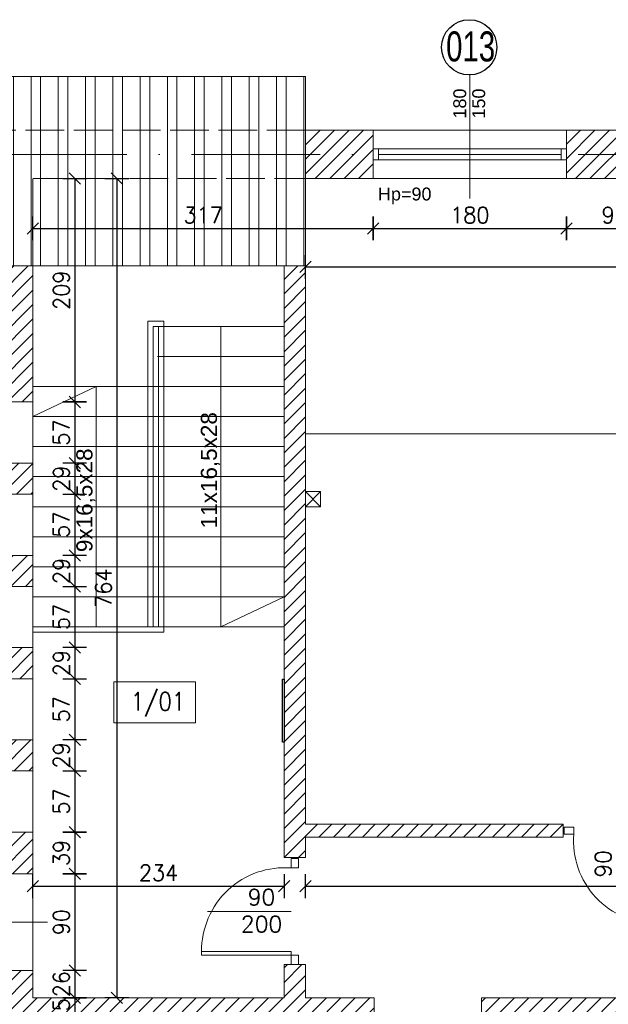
# Model space of a CAD drawing. Header units: millimetres. Extents: x -37273 to 136949, y -1495242345 to -598.
# Tile 6 of 44: x 67638 to 68186, y -21679 to -20761. Entities that reach past the tile are written whole.
import ezdxf

# ---------------------------------------------------------------- set-up
doc = ezdxf.new("R2010")
doc.units = ezdxf.units.MM
doc.linetypes.add('ACAD_ISO02W100', pattern=[15, 12, -3])
doc.linetypes.add('ACAD_ISO10W100', pattern=[18, 12, -3, 0, -3])
for name, color, linetype, lineweight in [('A-DRZ', 3, 'Continuous', 13), ('A-OKN', 3, 'Continuous', 13), ('F-BIL-OP', 103, 'Continuous', 9), ('urządzenia', 252, 'Continuous', 0), ('wymiarowannie', 253, 'Continuous', 5), ('ściany', 190, 'Continuous', 25)]:
    doc.layers.add(name, color=color, linetype=linetype, lineweight=lineweight)
for name, color, linetype in [('OPISY', 4, 'Continuous'), ('wym', 1, 'Continuous'), ('ściana', 7, 'Continuous')]:
    doc.layers.add(name, color=color, linetype=linetype)
doc.styles.add('arial12', font='arial.ttf', dxfattribs={"height": 12})
doc.styles.add('op2', font='arial.ttf')
doc.styles.add('SIMPLEX', font='simplex', dxfattribs={"width": 0.85})
doc.styles.get("Standard").update_dxf_attribs({"font": 'arial.ttf'})
doc.styles.add('WYM_50', font='simplex.shx', dxfattribs={"width": 0.95})
doc.dimstyles.new('50', dxfattribs={"dimtxt": 15, "dimasz": 0.15, "dimexe": 13, "dimexo": 30, "dimgap": 5, "dimtad": 1, "dimdec": 0, "dimrnd": 0.5, "dimzin": 1, "dimdsep": 46, "dimtxsty": 'WYM_50', "dimblk": 'A', "dimcen": 3, "dimdle": 5, "dimse1": 1, "dimse2": 1, "dimclrd": 256, "dimclre": 256, "dimclrt": 2, "dimaunit": 1, "dimadec": 0, "dimazin": 0, "dimtfac": 0.32, "dimtdec": 0, "dimtix": 1, "dimtmove": 1, "dimatfit": 3, "dimldrblk": 'A', "dimfxl": 1, "dimtvp": 0.08, "dimtolj": 1, "dimtzin": 1, "dimarcsym": 0})

# ---------------------------------------------------------------- blocks, each defined once
blk = doc.blocks.new('DRZWI80')
at = {"layer": 'A-DRZ', "extrusion": (0, 0, -1)}
for points in [[(-63186.49, 25780.28), (-63183.49, 25780.28), (-63183.49, 25856.28)], [(-63186.49, 25856.28), (-63183.49, 25856.28)]]:
    blk.add_lwpolyline(points, dxfattribs=at)
at = {"layer": 'A-DRZ'}
for points in [[(63186.49, 25780.28), (63186.49, 25856.28)], [(63149.49, 25780.28), (63149.49, 25851.36)]]:
    blk.add_lwpolyline(points, dxfattribs=at)
for points in [[(63104.49, 25774.28), (63104.49, 25780.28), (63112.49, 25780.28), (63112.49, 25774.28)], [(63194.49, 25774.28), (63194.49, 25780.28), (63186.49, 25780.28), (63186.49, 25774.28)]]:
    blk.add_lwpolyline(points, close=True, dxfattribs=at)
at = {"layer": 'A-DRZ', "color": 1}
blk.add_arc((63182.77, 25785.79), 70.49, 89.40844, 184.48773, dxfattribs=at)
blk = doc.blocks.new('GFT43')
at = {"layer": 'A-DRZ'}
blk.add_blockref('DRZWI80', (-63194.49, -25774.28), dxfattribs=at)
blk = doc.blocks.new('A')
at = {"color": 1, "linetype": 'Continuous'}
blk.add_line((0, 73.6), (0, -73.6), dxfattribs=at)
at = {"color": 7, "linetype": 'Continuous'}
blk.add_line((-35.3, -35.3), (35.3, 35.3), dxfattribs=at)
blk = doc.blocks.new('*D1712')
at = {"layer": 'Defpoints', "color": 0, "lineweight": 13, "ltscale": 3}
for p in [(67681.18, -20908.88), (67650.44, -21117.28), (67689.43, -21117.28)]:
    blk.add_point(p, dxfattribs=at)
at = {"layer": 'wym', "lineweight": -2}
blk.add_line((67689.43, -20909.03), (67689.43, -21117.13), dxfattribs=at)
at = {"layer": 'wym', "lineweight": -2, "ltscale": 3, "xscale": 0.15, "yscale": 0.15, "zscale": 0.15}
for p, rotation in [((67689.43, -20908.88), 90), ((67689.43, -21117.28), 270)]:
    blk.add_blockref('A', p, dxfattribs=dict(at, rotation=rotation))
at = {"layer": 'wym', "color": 2, "ltscale": 3, "insert": (67676.93, -21013.08), "char_height": 15, "attachment_point": 5, "rotation": 90, "style": 'WYM_50'}
blk.add_mtext('\\A1;209', dxfattribs=at)
blk = doc.blocks.new('*D1713')
at = {"layer": 'Defpoints', "color": 0, "lineweight": 13, "ltscale": 3}
for p in [(67643.32, -21117.28), (67643.32, -21174.28), (67689.43, -21174.28)]:
    blk.add_point(p, dxfattribs=at)
at = {"layer": 'wym', "lineweight": -2}
blk.add_line((67689.43, -21117.43), (67689.43, -21174.13), dxfattribs=at)
at = {"layer": 'wym', "lineweight": -2, "ltscale": 3, "xscale": 0.15, "yscale": 0.15, "zscale": 0.15}
for p, rotation in [((67689.43, -21117.28), 90), ((67689.43, -21174.28), 270)]:
    blk.add_blockref('A', p, dxfattribs=dict(at, rotation=rotation))
at = {"layer": 'wym', "color": 2, "ltscale": 3, "insert": (67676.93, -21145.78), "char_height": 15, "attachment_point": 5, "rotation": 90, "style": 'WYM_50'}
blk.add_mtext('\\A1;57', dxfattribs=at)
blk = doc.blocks.new('*D1714')
at = {"layer": 'Defpoints', "color": 0, "lineweight": 13, "ltscale": 3}
for p in [(67643.32, -21174.28), (67643.32, -21203.28), (67689.43, -21203.28)]:
    blk.add_point(p, dxfattribs=at)
at = {"layer": 'ściana', "lineweight": -2, "ltscale": 3}
for p, q in [((67689.43, -21174.13), (67689.43, -21173.98)), ((67689.43, -21174.28), (67689.43, -21203.28)), ((67689.43, -21203.43), (67689.43, -21203.58))]:
    blk.add_line(p, q, dxfattribs=at)
at = {"layer": 'ściana', "lineweight": -2, "ltscale": 3, "xscale": 0.15, "yscale": 0.15, "zscale": 0.15}
for p, rotation in [((67689.43, -21174.28), 270), ((67689.43, -21203.28), 90)]:
    blk.add_blockref('A', p, dxfattribs=dict(at, rotation=rotation))
at = {"layer": 'ściana', "color": 2, "lineweight": 13, "ltscale": 3, "insert": (67676.93, -21188.78), "char_height": 15, "attachment_point": 5, "rotation": 90, "style": 'WYM_50'}
blk.add_mtext('\\A1;29', dxfattribs=at)
blk = doc.blocks.new('*D1715')
at = {"layer": 'Defpoints', "color": 0, "lineweight": 13, "ltscale": 3}
for p in [(67643.32, -21203.28), (67643.32, -21260.28), (67689.43, -21260.28)]:
    blk.add_point(p, dxfattribs=at)
at = {"layer": 'wym', "lineweight": -2}
blk.add_line((67689.43, -21203.43), (67689.43, -21260.13), dxfattribs=at)
at = {"layer": 'wym', "lineweight": -2, "ltscale": 3, "xscale": 0.15, "yscale": 0.15, "zscale": 0.15}
for p, rotation in [((67689.43, -21203.28), 90), ((67689.43, -21260.28), 270)]:
    blk.add_blockref('A', p, dxfattribs=dict(at, rotation=rotation))
at = {"layer": 'wym', "color": 2, "ltscale": 3, "insert": (67676.93, -21231.78), "char_height": 15, "attachment_point": 5, "rotation": 90, "style": 'WYM_50'}
blk.add_mtext('\\A1;57', dxfattribs=at)
blk = doc.blocks.new('*D1716')
at = {"layer": 'Defpoints', "color": 0, "lineweight": 13, "ltscale": 3}
for p in [(67643.32, -21260.28), (67643.32, -21289.28), (67689.43, -21289.28)]:
    blk.add_point(p, dxfattribs=at)
at = {"layer": 'wym', "lineweight": -2}
for p, q in [((67689.43, -21260.13), (67689.43, -21259.98)), ((67689.43, -21260.28), (67689.43, -21289.28)), ((67689.43, -21289.43), (67689.43, -21289.58))]:
    blk.add_line(p, q, dxfattribs=at)
at = {"layer": 'wym', "lineweight": -2, "ltscale": 3, "xscale": 0.15, "yscale": 0.15, "zscale": 0.15}
for p, rotation in [((67689.43, -21260.28), 270), ((67689.43, -21289.28), 90)]:
    blk.add_blockref('A', p, dxfattribs=dict(at, rotation=rotation))
at = {"layer": 'wym', "color": 2, "ltscale": 3, "insert": (67676.93, -21274.78), "char_height": 15, "attachment_point": 5, "rotation": 90, "style": 'WYM_50'}
blk.add_mtext('\\A1;29', dxfattribs=at)
blk = doc.blocks.new('*D1717')
at = {"layer": 'Defpoints', "color": 0, "lineweight": 13, "ltscale": 3}
for p in [(67643.32, -21289.28), (67643.32, -21346.28), (67689.43, -21346.28)]:
    blk.add_point(p, dxfattribs=at)
at = {"layer": 'wym', "lineweight": -2}
blk.add_line((67689.43, -21289.43), (67689.43, -21346.13), dxfattribs=at)
at = {"layer": 'wym', "lineweight": -2, "ltscale": 3, "xscale": 0.15, "yscale": 0.15, "zscale": 0.15}
for p, rotation in [((67689.43, -21289.28), 90), ((67689.43, -21346.28), 270)]:
    blk.add_blockref('A', p, dxfattribs=dict(at, rotation=rotation))
at = {"layer": 'wym', "color": 2, "ltscale": 3, "insert": (67676.93, -21317.78), "char_height": 15, "attachment_point": 5, "rotation": 90, "style": 'WYM_50'}
blk.add_mtext('\\A1;57', dxfattribs=at)
blk = doc.blocks.new('*D1718')
at = {"layer": 'Defpoints', "color": 0, "lineweight": 13, "ltscale": 3}
for p in [(67643.32, -21346.28), (67643.32, -21375.28), (67689.43, -21375.28)]:
    blk.add_point(p, dxfattribs=at)
at = {"layer": 'wym', "lineweight": -2}
for p, q in [((67689.43, -21346.13), (67689.43, -21345.98)), ((67689.43, -21346.28), (67689.43, -21375.28)), ((67689.43, -21375.43), (67689.43, -21375.58))]:
    blk.add_line(p, q, dxfattribs=at)
at = {"layer": 'wym', "lineweight": -2, "ltscale": 3, "xscale": 0.15, "yscale": 0.15, "zscale": 0.15}
for p, rotation in [((67689.43, -21346.28), 270), ((67689.43, -21375.28), 90)]:
    blk.add_blockref('A', p, dxfattribs=dict(at, rotation=rotation))
at = {"layer": 'wym', "color": 2, "ltscale": 3, "insert": (67676.93, -21360.78), "char_height": 15, "attachment_point": 5, "rotation": 90, "style": 'WYM_50'}
blk.add_mtext('\\A1;29', dxfattribs=at)
blk = doc.blocks.new('*D1719')
at = {"layer": 'Defpoints', "color": 0, "lineweight": 13, "ltscale": 3}
for p in [(67643.32, -21375.28), (67643.32, -21432.28), (67689.43, -21432.28)]:
    blk.add_point(p, dxfattribs=at)
at = {"layer": 'wym', "lineweight": -2}
blk.add_line((67689.43, -21375.43), (67689.43, -21432.13), dxfattribs=at)
at = {"layer": 'wym', "lineweight": -2, "ltscale": 3, "xscale": 0.15, "yscale": 0.15, "zscale": 0.15}
for p, rotation in [((67689.43, -21375.28), 90), ((67689.43, -21432.28), 270)]:
    blk.add_blockref('A', p, dxfattribs=dict(at, rotation=rotation))
at = {"layer": 'wym', "color": 2, "ltscale": 3, "insert": (67676.93, -21403.78), "char_height": 15, "attachment_point": 5, "rotation": 90, "style": 'WYM_50'}
blk.add_mtext('\\A1;57', dxfattribs=at)
blk = doc.blocks.new('*D1720')
at = {"layer": 'Defpoints', "color": 0, "lineweight": 13, "ltscale": 3}
for p in [(67643.32, -21432.28), (67643.32, -21461.28), (67689.43, -21461.28)]:
    blk.add_point(p, dxfattribs=at)
at = {"layer": 'wym', "lineweight": -2}
for p, q in [((67689.43, -21432.13), (67689.43, -21431.98)), ((67689.43, -21432.28), (67689.43, -21461.28)), ((67689.43, -21461.43), (67689.43, -21461.58))]:
    blk.add_line(p, q, dxfattribs=at)
at = {"layer": 'wym', "lineweight": -2, "ltscale": 3, "xscale": 0.15, "yscale": 0.15, "zscale": 0.15}
for p, rotation in [((67689.43, -21432.28), 270), ((67689.43, -21461.28), 90)]:
    blk.add_blockref('A', p, dxfattribs=dict(at, rotation=rotation))
at = {"layer": 'wym', "color": 2, "ltscale": 3, "insert": (67676.93, -21446.78), "char_height": 15, "attachment_point": 5, "rotation": 90, "style": 'WYM_50'}
blk.add_mtext('\\A1;29', dxfattribs=at)
blk = doc.blocks.new('*D1721')
at = {"layer": 'Defpoints', "color": 0, "lineweight": 13, "ltscale": 3}
for p in [(67643.32, -21461.28), (67643.32, -21518.28), (67689.43, -21518.28)]:
    blk.add_point(p, dxfattribs=at)
at = {"layer": 'wym', "lineweight": -2}
blk.add_line((67689.43, -21461.43), (67689.43, -21518.13), dxfattribs=at)
at = {"layer": 'wym', "lineweight": -2, "ltscale": 3, "xscale": 0.15, "yscale": 0.15, "zscale": 0.15}
for p, rotation in [((67689.43, -21461.28), 90), ((67689.43, -21518.28), 270)]:
    blk.add_blockref('A', p, dxfattribs=dict(at, rotation=rotation))
at = {"layer": 'wym', "color": 2, "ltscale": 3, "insert": (67676.93, -21489.78), "char_height": 15, "attachment_point": 5, "rotation": 90, "style": 'WYM_50'}
blk.add_mtext('\\A1;57', dxfattribs=at)
blk = doc.blocks.new('*D1722')
at = {"layer": 'Defpoints', "color": 0, "lineweight": 13, "ltscale": 3}
for p in [(67643.32, -21518.28), (67643.32, -21557.28), (67689.43, -21557.28)]:
    blk.add_point(p, dxfattribs=at)
at = {"layer": 'ściana', "lineweight": -2, "ltscale": 3}
blk.add_line((67689.43, -21518.43), (67689.43, -21557.13), dxfattribs=at)
at = {"layer": 'ściana', "lineweight": -2, "ltscale": 3, "xscale": 0.15, "yscale": 0.15, "zscale": 0.15}
for p, rotation in [((67689.43, -21518.28), 90), ((67689.43, -21557.28), 270)]:
    blk.add_blockref('A', p, dxfattribs=dict(at, rotation=rotation))
at = {"layer": 'ściana', "color": 2, "lineweight": 13, "ltscale": 3, "insert": (67676.93, -21537.78), "char_height": 15, "attachment_point": 5, "rotation": 90, "style": 'WYM_50'}
blk.add_mtext('\\A1;39', dxfattribs=at)
blk = doc.blocks.new('*D1723')
at = {"layer": 'Defpoints', "color": 0, "lineweight": 13, "ltscale": 3}
for p in [(67643.32, -21557.28), (67643.32, -21647.28), (67689.43, -21647.28)]:
    blk.add_point(p, dxfattribs=at)
at = {"layer": 'wym', "lineweight": -2}
blk.add_line((67689.43, -21557.43), (67689.43, -21647.13), dxfattribs=at)
at = {"layer": 'wym', "lineweight": -2, "ltscale": 3, "xscale": 0.15, "yscale": 0.15, "zscale": 0.15}
for p, rotation in [((67689.43, -21557.28), 90), ((67689.43, -21647.28), 270)]:
    blk.add_blockref('A', p, dxfattribs=dict(at, rotation=rotation))
at = {"layer": 'wym', "color": 2, "ltscale": 3, "insert": (67676.93, -21602.28), "char_height": 15, "attachment_point": 5, "rotation": 90, "style": 'WYM_50'}
blk.add_mtext('\\A1;90', dxfattribs=at)
blk = doc.blocks.new('*D1724')
at = {"layer": 'Defpoints', "color": 0, "lineweight": 13, "ltscale": 3}
for p in [(67662.87, -21647.28), (67662.87, -21672.88), (67689.43, -21672.88)]:
    blk.add_point(p, dxfattribs=at)
at = {"layer": 'wym', "lineweight": -2}
for p, q in [((67689.43, -21647.13), (67689.43, -21646.98)), ((67689.43, -21647.28), (67689.43, -21672.88)), ((67689.43, -21673.03), (67689.43, -21673.18))]:
    blk.add_line(p, q, dxfattribs=at)
at = {"layer": 'wym', "lineweight": -2, "ltscale": 3, "xscale": 0.15, "yscale": 0.15, "zscale": 0.15}
for p, rotation in [((67689.43, -21647.28), 270), ((67689.43, -21672.88), 90)]:
    blk.add_blockref('A', p, dxfattribs=dict(at, rotation=rotation))
at = {"layer": 'wym', "color": 2, "ltscale": 3, "insert": (67676.93, -21660.08), "char_height": 15, "attachment_point": 5, "rotation": 90, "style": 'WYM_50'}
blk.add_mtext('\\A1;26', dxfattribs=at)
blk = doc.blocks.new('*D1725')
at = {"layer": 'Defpoints', "color": 0, "lineweight": 13, "ltscale": 3}
for p in [(67713.81, -21672.88), (67689.43, -21697.88), (67713.81, -21697.88)]:
    blk.add_point(p, dxfattribs=at)
at = {"layer": 'wym', "lineweight": -2}
for p, q in [((67689.43, -21672.73), (67689.43, -21672.58)), ((67689.43, -21672.88), (67689.43, -21697.88)), ((67689.43, -21698.03), (67689.43, -21698.18))]:
    blk.add_line(p, q, dxfattribs=at)
at = {"layer": 'wym', "lineweight": -2, "ltscale": 3, "xscale": 0.15, "yscale": 0.15, "zscale": 0.15}
for p, rotation in [((67689.43, -21672.88), 270), ((67689.43, -21697.88), 90)]:
    blk.add_blockref('A', p, dxfattribs=dict(at, rotation=rotation))
at = {"layer": 'wym', "color": 2, "ltscale": 3, "insert": (67676.93, -21685.38), "char_height": 15, "attachment_point": 5, "rotation": 90, "style": 'WYM_50'}
blk.add_mtext('\\A1;25', dxfattribs=at)
blk = doc.blocks.new('*D1727')
at = {"layer": 'Defpoints', "color": 0, "lineweight": 13, "ltscale": 3}
for p in [(67967.44, -20905.18), (67967.44, -20955.48), (67650.44, -20990.37)]:
    blk.add_point(p, dxfattribs=at)
at = {"layer": 'wym', "lineweight": -2}
blk.add_line((67650.59, -20955.48), (67967.29, -20955.48), dxfattribs=at)
at = {"layer": 'wym', "lineweight": -2, "ltscale": 3, "xscale": 0.15, "yscale": 0.15, "zscale": 0.15, "rotation": 180}
blk.add_blockref('A', (67650.44, -20955.48), dxfattribs=at)
at = {"layer": 'wym', "lineweight": -2, "ltscale": 3, "xscale": 0.15, "yscale": 0.15, "zscale": 0.15}
blk.add_blockref('A', (67967.44, -20955.48), dxfattribs=at)
at = {"layer": 'wym', "color": 2, "ltscale": 3, "insert": (67808.94, -20942.98), "char_height": 15, "attachment_point": 5, "style": 'WYM_50'}
blk.add_mtext('\\A1;317', dxfattribs=at)
blk = doc.blocks.new('*D1728')
at = {"layer": 'Defpoints', "color": 0, "lineweight": 13, "ltscale": 3}
for p in [(67967.44, -20898.29), (68147.44, -20898.29), (68147.44, -20955.48)]:
    blk.add_point(p, dxfattribs=at)
at = {"layer": 'wym', "lineweight": -2}
blk.add_line((67967.59, -20955.48), (68147.29, -20955.48), dxfattribs=at)
at = {"layer": 'wym', "lineweight": -2, "ltscale": 3, "xscale": 0.15, "yscale": 0.15, "zscale": 0.15, "rotation": 180}
blk.add_blockref('A', (67967.44, -20955.48), dxfattribs=at)
at = {"layer": 'wym', "lineweight": -2, "ltscale": 3, "xscale": 0.15, "yscale": 0.15, "zscale": 0.15}
blk.add_blockref('A', (68147.44, -20955.48), dxfattribs=at)
at = {"layer": 'wym', "color": 2, "ltscale": 3, "insert": (68057.44, -20942.98), "char_height": 15, "attachment_point": 5, "style": 'WYM_50'}
blk.add_mtext('\\A1;180', dxfattribs=at)
blk = doc.blocks.new('*D1729')
at = {"layer": 'Defpoints', "color": 0, "lineweight": 13, "ltscale": 3}
for p in [(68147.44, -20898.29), (68237.44, -20898.29), (68237.44, -20955.48)]:
    blk.add_point(p, dxfattribs=at)
at = {"layer": 'wym', "lineweight": -2}
blk.add_line((68147.59, -20955.48), (68237.29, -20955.48), dxfattribs=at)
at = {"layer": 'wym', "lineweight": -2, "ltscale": 3, "xscale": 0.15, "yscale": 0.15, "zscale": 0.15, "rotation": 180}
blk.add_blockref('A', (68147.44, -20955.48), dxfattribs=at)
at = {"layer": 'wym', "lineweight": -2, "ltscale": 3, "xscale": 0.15, "yscale": 0.15, "zscale": 0.15}
blk.add_blockref('A', (68237.44, -20955.48), dxfattribs=at)
at = {"layer": 'wym', "color": 2, "ltscale": 3, "insert": (68192.44, -20942.98), "char_height": 15, "attachment_point": 5, "style": 'WYM_50'}
blk.add_mtext('\\A1;90', dxfattribs=at)
blk = doc.blocks.new('*D1736')
at = {"layer": 'Defpoints', "color": 0, "lineweight": 13, "ltscale": 3}
for p in [(68791.44, -20991.38), (67904.44, -21005.74), (68791.44, -21005.74)]:
    blk.add_point(p, dxfattribs=at)
at = {"layer": 'wym', "lineweight": -2}
blk.add_line((67904.59, -20991.38), (68791.29, -20991.38), dxfattribs=at)
at = {"layer": 'wym', "lineweight": -2, "ltscale": 3, "xscale": 0.15, "yscale": 0.15, "zscale": 0.15, "rotation": 180}
blk.add_blockref('A', (67904.44, -20991.38), dxfattribs=at)
at = {"layer": 'wym', "lineweight": -2, "ltscale": 3, "xscale": 0.15, "yscale": 0.15, "zscale": 0.15}
blk.add_blockref('A', (68791.44, -20991.38), dxfattribs=at)
at = {"layer": 'wym', "color": 2, "ltscale": 3, "insert": (68347.94, -20978.88), "char_height": 15, "attachment_point": 5, "style": 'WYM_50'}
blk.add_mtext('\\A1;887', dxfattribs=at)
blk = doc.blocks.new('*D1747')
at = {"layer": 'Defpoints', "color": 0, "lineweight": 13, "ltscale": 3}
for p in [(67904.44, -21532.38), (69138.44, -21544.88), (69138.44, -21568.72)]:
    blk.add_point(p, dxfattribs=at)
at = {"layer": 'wym', "lineweight": -2}
blk.add_line((67904.59, -21568.72), (69138.29, -21568.72), dxfattribs=at)
at = {"layer": 'wym', "lineweight": -2, "ltscale": 3, "xscale": 0.15, "yscale": 0.15, "zscale": 0.15, "rotation": 180}
blk.add_blockref('A', (67904.44, -21568.72), dxfattribs=at)
at = {"layer": 'wym', "lineweight": -2, "ltscale": 3, "xscale": 0.15, "yscale": 0.15, "zscale": 0.15}
blk.add_blockref('A', (69138.44, -21568.72), dxfattribs=at)
at = {"layer": 'wym', "color": 2, "ltscale": 3, "insert": (68521.44, -21556.22), "char_height": 15, "attachment_point": 5, "style": 'WYM_50'}
blk.add_mtext('\\A1;1234', dxfattribs=at)
blk = doc.blocks.new('*D1751')
at = {"layer": 'Defpoints', "color": 0, "lineweight": 13, "ltscale": 3}
for p in [(67730.58, -20908.88), (67728.61, -21672.88), (67730.58, -21672.88)]:
    blk.add_point(p, dxfattribs=at)
at = {"layer": 'wym', "lineweight": -2}
blk.add_line((67728.61, -20909.03), (67728.61, -21672.73), dxfattribs=at)
at = {"layer": 'wym', "lineweight": -2, "ltscale": 3, "xscale": 0.15, "yscale": 0.15, "zscale": 0.15}
for p, rotation in [((67728.61, -20908.88), 90), ((67728.61, -21672.88), 270)]:
    blk.add_blockref('A', p, dxfattribs=dict(at, rotation=rotation))
at = {"layer": 'wym', "color": 2, "ltscale": 3, "insert": (67716.11, -21290.88), "char_height": 15, "attachment_point": 5, "rotation": 90, "style": 'WYM_50'}
blk.add_mtext('\\A1;764', dxfattribs=at)
blk = doc.blocks.new('*D1752')
at = {"layer": 'Defpoints', "color": 0, "lineweight": 13, "ltscale": 3}
for p in [(67650.44, -21497.49), (67884.44, -21497.49), (67884.44, -21568.72)]:
    blk.add_point(p, dxfattribs=at)
at = {"layer": 'wym', "lineweight": -2}
blk.add_line((67650.59, -21568.72), (67884.29, -21568.72), dxfattribs=at)
at = {"layer": 'wym', "lineweight": -2, "ltscale": 3, "xscale": 0.15, "yscale": 0.15, "zscale": 0.15, "rotation": 180}
blk.add_blockref('A', (67650.44, -21568.72), dxfattribs=at)
at = {"layer": 'wym', "lineweight": -2, "ltscale": 3, "xscale": 0.15, "yscale": 0.15, "zscale": 0.15}
blk.add_blockref('A', (67884.44, -21568.72), dxfattribs=at)
at = {"layer": 'wym', "color": 2, "ltscale": 3, "insert": (67767.44, -21556.22), "char_height": 15, "attachment_point": 5, "style": 'WYM_50'}
blk.add_mtext('\\A1;234', dxfattribs=at)

msp = doc.modelspace()

# ---------------------------------------------------------------- hatches: boundary and pattern name
at = {"layer": 'wymiarowannie', "lineweight": 13, "ltscale": 3}
h = msp.add_hatch(dxfattribs=at)
h.set_pattern_fill('STEEL', color=252, scale=8, angle=45)
h.set_pattern_definition([(90, (67479.827, -14722.417), (-25.4, 2e-15), []), (90, (67470.847, -14713.436), (-25.4, 2e-15), [])])
h.paths.add_polyline_path([(67904.44, -20990.37), (67401.44, -20990.37), (67401.44, -20813.88), (67904.44, -20813.88)])
h = msp.add_hatch(dxfattribs=at)
h.set_pattern_fill('ANSI31', color=5, scale=3)
h.set_pattern_definition([(45, (67904.444, -21146.882), (-6.735192, 6.735192), [])])
h.paths.add_polyline_path([(69076.44, -20908.88), (69076.44, -20886.38), (70256.29, -20886.38), (70256.47, -20989.6), (70236.44, -20989.6), (70236.44, -20908.88), (69360.44, -20908.88), (69360.44, -21146.88), (69345.44, -21146.88), (69345.44, -20908.88)])
h.paths.add_polyline_path([(68748.44, -20908.88), (68748.44, -20886.38), (69076.44, -20886.38), (69076.44, -20908.88), (68803.44, -20908.88), (68803.44, -21146.88), (68791.44, -21146.88), (68791.44, -20908.88)])
h.paths.add_polyline_path([(69076.44, -20886.38), (69076.44, -20863.88), (70256.25, -20863.88), (70256.29, -20886.38)])
h.paths.add_polyline_path([(68748.44, -20886.38), (68748.44, -20863.88), (69076.44, -20863.88), (69076.44, -20886.38)])
h.paths.add_polyline_path([(68419.44, -20886.38), (68419.44, -20863.88), (68421.44, -20863.88), (68645.49, -20863.88), (68645.49, -20886.38)])
h.paths.add_polyline_path([(68419.44, -20908.88), (68419.44, -20886.38), (68645.49, -20886.38), (68645.49, -20908.88)])
h.paths.add_polyline_path([(70256.29, -20886.38), (70256.25, -20863.88), (70281.44, -20863.88), (70281.44, -20989.6), (70256.47, -20989.6)])
h.paths.add_polyline_path([(68645.49, -20886.38), (68748.44, -20886.38), (68748.44, -20908.88), (68645.49, -20908.88)])
h.paths.add_polyline_path([(68645.49, -20886.38), (68645.49, -20863.88), (68748.44, -20863.88), (68748.44, -20886.38)])
h.paths.add_polyline_path([(68147.44, -20908.88), (68147.44, -20886.38), (68237.44, -20886.38), (68237.44, -20908.88)])
h.paths.add_polyline_path([(68147.44, -20886.38), (68147.44, -20863.88), (68237.44, -20863.88), (68237.44, -20886.38)])
h.paths.add_polyline_path([(67904.44, -20908.88), (67904.44, -20886.38), (67967.44, -20886.38), (67967.44, -20908.88)])
h.paths.add_polyline_path([(67904.44, -20886.38), (67904.44, -20863.88), (67967.44, -20863.88), (67967.44, -20886.38)])
h = msp.add_hatch(dxfattribs=at)
h.set_pattern_fill('ANSI31', color=5, scale=3)
h.set_pattern_definition([(45, (67604.444, -21557.277), (-6.7352, 6.7352), [])])
h.paths.add_polyline_path([(67604.44, -21117.28), (67604.44, -20990.37), (67650.44, -20990.37), (67650.44, -21117.28)])
h.paths.add_polyline_path([(67604.44, -21557.28), (67650.44, -21557.28), (67650.44, -21518.28), (67604.44, -21518.28)])
h.paths.add_polyline_path([(67604.44, -21375.28), (67650.44, -21375.28), (67650.44, -21346.28), (67604.44, -21346.28)])
h.paths.add_polyline_path([(67604.44, -21289.28), (67650.44, -21289.28), (67650.44, -21260.28), (67604.44, -21260.28)])
h.paths.add_polyline_path([(67604.44, -21203.28), (67650.44, -21203.28), (67650.44, -21174.28), (67604.44, -21174.28)])
h.paths.add_polyline_path([(67604.44, -21461.28), (67650.44, -21461.28), (67650.44, -21432.28), (67604.44, -21432.28)])
h = msp.add_hatch(dxfattribs=at)
h.set_pattern_fill('ANSI31', color=5, scale=3)
h.set_pattern_definition([(45, (67884.444, -21541.882), (-6.73519, 6.73519), [])])
h.paths.add_polyline_path([(67884.44, -21541.88), (67884.44, -20990.37), (67904.44, -20990.37), (67904.44, -21510.88), (68144.44, -21510.88), (68144.44, -21522.88), (67904.44, -21522.88), (67904.44, -21541.88)])
h = msp.add_hatch(dxfattribs=at)
h.set_pattern_fill('ANSI31', color=5, scale=3)
h.set_pattern_definition([(45, (67451.444, -22091.382), (-6.73519, 6.73519), [])])
h.paths.add_polyline_path([(68625.44, -21697.88), (68625.44, -21695.38), (68959.67, -21695.38), (68959.67, -21697.88), (68813.46, -21697.88), (68813.46, -21762.1), (68788.44, -21762.1), (68788.44, -22068.88), (68776.44, -22068.88), (68776.44, -21697.88)])
h.paths.add_polyline_path([(68068.44, -21697.88), (68068.44, -21695.38), (68332.44, -21695.38), (68332.44, -21697.88), (68192.44, -21697.88), (68192.44, -22068.88), (68180.44, -22068.88), (68180.44, -21697.88)])
h.paths.add_polyline_path([(69076.44, -21672.88), (69138.44, -21672.88), (69138.44, -21652.88), (69150.44, -21652.88), (69150.44, -21672.88), (69295.44, -21672.88), (69295.44, -21697.88), (69098.44, -21697.88), (69098.44, -22068.88), (69076.44, -22068.88)])
h.paths.add_polyline_path([(67474.44, -21859.85), (67474.44, -21695.38), (67968.44, -21695.38), (67968.44, -21697.88), (67650.44, -21697.88), (67650.44, -21723.88), (67497.44, -21723.88), (67497.44, -21859.85)])
h.paths.add_polyline_path([(68432.44, -21697.88), (68432.44, -21695.38), (68525.44, -21695.38), (68525.44, -21697.88), (68484.44, -21697.88), (68484.44, -22068.88), (68498.44, -22068.88), (68498.44, -22091.38), (68458.44, -22091.38), (68458.44, -22068.88), (68472.44, -22068.88), (68472.44, -21697.88)])
h.paths.add_polyline_path([(67474.44, -21695.38), (67474.44, -21672.88), (67604.44, -21672.88), (67604.44, -21647.28), (67650.44, -21647.28), (67650.44, -21672.88), (67884.44, -21672.88), (67884.44, -21641.88), (67904.44, -21641.88), (67904.44, -21672.88), (67968.44, -21672.88), (67968.44, -21695.38)])
h.paths.add_polyline_path([(68625.44, -21695.38), (68625.44, -21672.88), (68959.67, -21672.88), (68959.67, -21695.38)])
h.paths.add_polyline_path([(69057.44, -21908.88), (69057.44, -21858.88), (69073.44, -21858.88), (69073.44, -21697.88), (69059.67, -21697.88), (69059.67, -21672.88), (69076.44, -21672.88), (69076.44, -22068.88), (69073.44, -22068.88), (69073.44, -21908.88)])
h.paths.add_polyline_path([(68068.44, -21695.38), (68068.44, -21672.88), (68332.44, -21672.88), (68332.44, -21695.38)])
h.paths.add_polyline_path([(67451.44, -21695.38), (67474.44, -21695.38), (67474.44, -21859.85), (67451.44, -21859.85)])
h.paths.add_polyline_path([(68432.44, -21695.38), (68432.44, -21672.88), (68525.44, -21672.88), (68525.44, -21695.38)])
h.paths.add_polyline_path([(67451.44, -21695.38), (67451.44, -21672.88), (67474.44, -21672.88), (67474.44, -21695.38)])
h.paths.add_polyline_path([(67688.18, -21670.1), (67688.18, -21700.67), (67665.68, -21700.67), (67665.68, -21670.1)], flags=9)
h.paths.add_polyline_path([(67688.18, -21645.13), (67688.18, -21675.03), (67665.68, -21675.03), (67665.68, -21645.13)], flags=9)
h.paths.add_polyline_path([(68479.71, -22023.92), (68451.18, -22023.92), (68451.18, -22001.42), (68479.71, -22001.42)], flags=9)
h.paths.add_polyline_path([(68505.71, -22023.92), (68477.18, -22023.92), (68477.18, -22001.42), (68505.71, -22001.42)], flags=9)
h.paths.add_polyline_path([(68511.73, -21986.58), (68483.87, -21986.58), (68483.87, -21964.08), (68511.73, -21964.08)], flags=9)

# ---------------------------------------------------------------- linework, layer by layer
at = {"layer": 'A-OKN'}
for p, q in [((68147.44, -20863.88), (67967.44, -20863.88)), ((68147.44, -20881.38), (67967.44, -20881.38)), ((68147.44, -20881.38), (67967.44, -20881.38)), ((67972.44, -20881.38), (67972.44, -20891.38)), ((67972.44, -20881.38), (67972.44, -20891.38)), ((68142.44, -20881.38), (68142.44, -20891.38)), ((68142.44, -20881.38), (68142.44, -20891.38)), ((68147.44, -20891.38), (67967.44, -20891.38)), ((68147.44, -20891.38), (67967.44, -20891.38)), ((67972.44, -20886.38), (68142.44, -20886.38)), ((67972.44, -20886.38), (68142.44, -20886.38)), ((68147.44, -20908.88), (67967.44, -20908.88)), ((67650.44, -21117.28), (67650.44, -21174.28)), ((67650.44, -21203.28), (67650.44, -21260.28)), ((67650.44, -21289.28), (67650.44, -21346.28)), ((67650.44, -21375.28), (67650.44, -21432.28)), ((67650.44, -21461.28), (67650.44, -21518.28)), ((67650.44, -21557.28), (67650.44, -21647.28))]:
    msp.add_line(p, q, dxfattribs=at)
at = {"layer": 'F-BIL-OP', "color": 0}
msp.add_lwpolyline([(67725.96, -21378.12), (67801.91, -21378.12), (67801.91, -21416.51), (67725.96, -21416.51)], close=True, dxfattribs=at)
at = {"layer": 'wymiarowannie', "ltscale": 3}
for p, q in [((68057.44, -20812.3), (68057.44, -20927.62)), ((67664.17, -21602.28), (67548.85, -21602.28))]:
    msp.add_line(p, q, dxfattribs=at)
at = {"layer": 'wymiarowannie', "color": 251, "linetype": 'ACAD_ISO10W100', "lineweight": 13, "ltscale": 10}
msp.add_line((70259.44, -20886.38), (66993.56, -20886.38), dxfattribs=at)
at = {"layer": 'wymiarowannie', "color": 1, "lineweight": 13, "ltscale": 3}
for p, q in [((67757.44, -21041.88), (67757.44, -21326.88)), ((67772.44, -21041.88), (67757.44, -21041.88)), ((67762.44, -21046.88), (67762.44, -21326.88)), ((67762.44, -21046.88), (67762.44, -21326.88)), ((67767.44, -21046.88), (67762.44, -21046.88)), ((67767.44, -21046.88), (67767.44, -21326.88)), ((67767.44, -21046.88), (67767.44, -21326.88)), ((67772.44, -21041.88), (67772.44, -21331.88)), ((67825.44, -21046.88), (67825.44, -21326.88)), ((67709.44, -21102.88), (67650.44, -21130.88)), ((67709.44, -21326.88), (67709.44, -21102.88)), ((67825.44, -21326.88), (67884.44, -21298.88)), ((67767.44, -21326.88), (67650.44, -21326.88)), ((67772.44, -21331.88), (67650.44, -21331.88))]:
    msp.add_line(p, q, dxfattribs=at)
at = {"layer": 'wymiarowannie', "color": 5, "lineweight": 13, "ltscale": 3}
for p, q in [((67884.44, -21046.88), (67766.44, -21046.88)), ((67884.44, -21074.88), (67766.44, -21074.88)), ((67768.44, -21102.88), (67650.44, -21102.88)), ((67884.44, -21102.88), (67766.44, -21102.88)), ((67768.44, -21130.88), (67650.44, -21130.88)), ((67884.44, -21130.88), (67766.44, -21130.88)), ((67768.44, -21158.88), (67650.44, -21158.88)), ((67884.44, -21158.88), (67766.44, -21158.88)), ((67768.44, -21186.88), (67650.44, -21186.88)), ((67884.44, -21186.88), (67766.44, -21186.88)), ((67918.44, -21200.88), (67904.44, -21214.88)), ((67904.44, -21200.88), (67918.44, -21214.88)), ((67768.44, -21214.88), (67650.44, -21214.88)), ((67884.44, -21214.88), (67766.44, -21214.88)), ((67768.44, -21242.88), (67650.44, -21242.88)), ((67884.44, -21242.88), (67766.44, -21242.88)), ((67768.44, -21270.88), (67650.44, -21270.88)), ((67884.44, -21270.88), (67766.44, -21270.88)), ((67768.44, -21298.88), (67650.44, -21298.88)), ((67884.44, -21298.88), (67766.44, -21298.88)), ((67768.44, -21326.88), (67650.44, -21326.88)), ((67884.44, -21326.88), (67766.44, -21326.88))]:
    msp.add_line(p, q, dxfattribs=at)
at = {"layer": 'wymiarowannie', "color": 252, "lineweight": 13, "ltscale": 3}
msp.add_line((70236.44, -21146.88), (67904.44, -21146.88), dxfattribs=at)
at = {"layer": 'wymiarowannie', "color": 5, "lineweight": 13, "ltscale": 3}
msp.add_lwpolyline([(67904.44, -20990.37), (67401.44, -20990.37), (67401.44, -20813.88), (67904.44, -20813.88)], close=True, dxfattribs=at)
at = {"layer": 'wymiarowannie', "color": 252, "linetype": 'ACAD_ISO02W100', "lineweight": 13, "ltscale": 3}
for points in [[(67904.44, -20863.88), (67604.44, -20863.88), (67604.44, -20990.37)], [(67650.44, -20990.37), (67650.44, -20908.88), (67904.44, -20908.88)]]:
    msp.add_lwpolyline(points, dxfattribs=at)
at = {"layer": 'wymiarowannie', "color": 1, "lineweight": 30, "ltscale": 3}
msp.add_lwpolyline([(67884.44, -21434.56), (67882.88, -21434.56), (67882.88, -21375.56), (67884.44, -21375.56), (67884.44, -21434.56)], dxfattribs=at)
at = {"layer": 'ściana', "lineweight": 13, "ltscale": 3}
for p, q in [((67904.44, -20863.88), (67967.44, -20863.88)), ((67967.44, -20908.88), (67967.44, -20863.88)), ((68147.44, -20863.88), (68237.44, -20863.88)), ((68147.44, -20908.88), (68147.44, -20863.88)), ((67904.44, -20908.88), (67967.44, -20908.88)), ((68147.44, -20908.88), (68237.44, -20908.88)), ((67650.44, -20990.37), (67604.44, -20990.37)), ((67650.44, -20990.37), (67650.44, -21117.28)), ((67884.44, -20990.37), (67884.44, -21541.88)), ((67904.44, -20990.37), (67884.44, -20990.37)), ((67904.44, -21510.88), (67904.44, -20990.37)), ((67650.44, -21117.28), (67604.44, -21117.28)), ((67650.44, -21174.28), (67604.44, -21174.28)), ((67650.44, -21174.28), (67650.44, -21203.28)), ((67650.44, -21203.28), (67604.44, -21203.28)), ((67650.44, -21260.28), (67604.44, -21260.28)), ((67650.44, -21260.28), (67650.44, -21289.28)), ((67650.44, -21289.28), (67604.44, -21289.28)), ((67650.44, -21346.28), (67604.44, -21346.28)), ((67650.44, -21346.28), (67650.44, -21375.28)), ((67650.44, -21375.28), (67604.44, -21375.28)), ((67650.44, -21432.28), (67604.44, -21432.28)), ((67650.44, -21432.28), (67650.44, -21461.28)), ((67650.44, -21461.28), (67604.44, -21461.28)), ((67650.44, -21518.28), (67604.44, -21518.28)), ((67650.44, -21518.28), (67650.44, -21557.28)), ((67904.44, -21510.88), (68144.44, -21510.88)), ((68144.44, -21522.88), (68144.44, -21510.88)), ((68144.44, -21522.88), (68144.44, -21510.88)), ((67904.44, -21541.88), (67904.44, -21522.88)), ((67904.44, -21522.88), (68144.44, -21522.88)), ((67904.44, -21541.88), (67884.44, -21541.88)), ((67650.44, -21557.28), (67604.44, -21557.28)), ((67650.44, -21647.28), (67604.44, -21647.28)), ((67650.44, -21647.28), (67650.44, -21672.88)), ((67884.44, -21641.88), (67884.44, -21672.88)), ((67904.44, -21641.88), (67884.44, -21641.88)), ((67904.44, -21672.88), (67904.44, -21641.88)), ((67650.44, -21672.88), (67884.44, -21672.88)), ((67904.44, -21672.88), (67968.44, -21672.88)), ((67968.44, -21672.88), (67968.44, -21697.88)), ((68068.44, -21672.88), (68332.44, -21672.88)), ((68068.44, -21697.88), (68068.44, -21672.88))]:
    msp.add_line(p, q, dxfattribs=at)
msp.add_lwpolyline([(67904.44, -21200.88), (67904.44, -21214.88), (67918.44, -21214.88), (67918.44, -21200.88), (67904.44, -21200.88)], dxfattribs=at)
at = {"layer": 'ściany', "color": 5, "ltscale": 100}
msp.add_circle((68056.91, -20786.56), 25.74, dxfattribs=at)

# ---------------------------------------------------------------- block references
at = {"layer": 'A-DRZ', "xscale": -1.1, "yscale": 1.1, "zscale": 1.1}
for p, rotation in [((68244.44, -21513.58), 180), ((67897.76, -21641.88), 89.99999999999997)]:
    msp.add_blockref('GFT43', p, dxfattribs=dict(at, rotation=rotation))

# ---------------------------------------------------------------- texts
at = {"layer": 'A-DRZ', "insert": (68194.13, -21547.91), "char_height": 15, "attachment_point": 5, "rotation": 90}
msp.add_mtext('\\pxqc;{\\Fsimplex|c238;90\\P\\pq*;\\Fsimplex|c0;2\\Fsimplex|c238;00}', dxfattribs=at)
at = {"layer": 'A-DRZ', "insert": (67863.43, -21591.57), "char_height": 15, "attachment_point": 5}
msp.add_mtext('\\pxqc;{\\Fsimplex|c238;90\\P\\pq*;\\Fsimplex|c0;2\\Fsimplex|c238;00}', dxfattribs=at)
at = {"layer": 'F-BIL-OP', "color": 0, "style": 'SIMPLEX', "width": 0.85}
msp.add_text('1/01', height=17, dxfattribs=at).set_placement((67741.55, -21404.97))
at = {"layer": 'OPISY', "color": 4, "ltscale": 3, "style": 'op2', "width": 0.7}
msp.add_text('013', height=28, dxfattribs=at).set_placement((68035.35, -20799.75))
at = {"layer": 'urządzenia', "insert": (67996.81, -20925.16), "char_height": 12, "attachment_point": 5}
msp.add_mtext('Hp=90', dxfattribs=at)
at = {"layer": 'urządzenia', "char_height": 15, "width": 123.8838, "attachment_point": 5, "rotation": 90, "style": 'arial12'}
for s, insert in [('11x16,5x28', (67815.77, -21180.91)), ('9x16,5x28', (67699.77, -21208.91))]:
    msp.add_mtext(s, dxfattribs=dict(at, insert=insert))
at = {"layer": 'wymiarowannie', "color": 1, "lineweight": 13, "ltscale": 3, "insert": (68048.14, -20839.02), "char_height": 12, "attachment_point": 5, "rotation": 90}
msp.add_mtext('180', dxfattribs=at)
at = {"layer": 'wymiarowannie', "color": 1, "lineweight": 13, "ltscale": 3, "insert": (68065.8, -20839.02), "char_height": 12, "width": 30.7607, "attachment_point": 5, "rotation": 90}
msp.add_mtext('150', dxfattribs=at)

# ---------------------------------------------------------------- dimensions: what is measured, and where the dimension line sits
at = {"layer": 'wym'}
for base, p1, p2, picture, middle in [((67689.43, -21117.28), (67681.18, -20908.88), (67650.44, -21117.28), '*D1712', (67676.93, -21013.08)), ((67728.61, -21672.88), (67730.58, -20908.88), (67730.58, -21672.88), '*D1751', (67716.11, -21290.88)), ((67689.43, -21174.28), (67643.32, -21117.28), (67643.32, -21174.28), '*D1713', (67676.93, -21145.78)), ((67689.43, -21260.28), (67643.32, -21203.28), (67643.32, -21260.28), '*D1715', (67676.93, -21231.78)), ((67689.43, -21289.28), (67643.32, -21260.28), (67643.32, -21289.28), '*D1716', (67676.93, -21274.78)), ((67689.43, -21346.28), (67643.32, -21289.28), (67643.32, -21346.28), '*D1717', (67676.93, -21317.78)), ((67689.43, -21375.28), (67643.32, -21346.28), (67643.32, -21375.28), '*D1718', (67676.93, -21360.78)), ((67689.43, -21432.28), (67643.32, -21375.28), (67643.32, -21432.28), '*D1719', (67676.93, -21403.78)), ((67689.43, -21461.28), (67643.32, -21432.28), (67643.32, -21461.28), '*D1720', (67676.93, -21446.78)), ((67689.43, -21518.28), (67643.32, -21461.28), (67643.32, -21518.28), '*D1721', (67676.93, -21489.78)), ((67689.43, -21647.28), (67643.32, -21557.28), (67643.32, -21647.28), '*D1723', (67676.93, -21602.28)), ((67689.43, -21672.88), (67662.87, -21647.28), (67662.87, -21672.88), '*D1724', (67676.93, -21660.08)), ((67689.43, -21697.88), (67713.81, -21672.88), (67713.81, -21697.88), '*D1725', (67676.93, -21685.38))]:
    dim = msp.add_linear_dim(base=base, p1=p1, p2=p2, angle=90, dimstyle='50', override={"dimblk": 'A', "dimfxl": 0, "dimarcsym": 1}, dxfattribs=at)
    dim.commit()
    dim.dimension.update_dxf_attribs({"geometry": picture, "text_midpoint": middle})
for base, p1, p2, picture, middle in [((68147.44, -20955.48), (67967.44, -20898.29), (68147.44, -20898.29), '*D1728', (68057.44, -20942.98)), ((68237.44, -20955.48), (68147.44, -20898.29), (68237.44, -20898.29), '*D1729', (68192.44, -20942.98)), ((67967.44, -20955.48), (67650.44, -20990.37), (67967.44, -20905.18), '*D1727', (67808.94, -20942.98)), ((68791.44, -20991.38), (67904.44, -21005.74), (68791.44, -21005.74), '*D1736', (68347.94, -20978.88)), ((67884.44, -21568.72), (67650.44, -21497.49), (67884.44, -21497.49), '*D1752', (67767.44, -21556.22)), ((69138.44, -21568.72), (67904.44, -21532.38), (69138.44, -21544.88), '*D1747', (68521.44, -21556.22))]:
    dim = msp.add_linear_dim(base=base, p1=p1, p2=p2, dimstyle='50', override={"dimblk": 'A', "dimfxl": 0, "dimarcsym": 1}, dxfattribs=at)
    dim.commit()
    dim.dimension.update_dxf_attribs({"geometry": picture, "text_midpoint": middle})
at = {"layer": 'ściana', "lineweight": 13, "ltscale": 3}
for base, p1, p2, picture, middle in [((67689.43, -21203.28), (67643.32, -21174.28), (67643.32, -21203.28), '*D1714', (67676.93, -21188.78)), ((67689.43, -21557.28), (67643.32, -21518.28), (67643.32, -21557.28), '*D1722', (67676.93, -21537.78))]:
    dim = msp.add_linear_dim(base=base, p1=p1, p2=p2, angle=90, dimstyle='50', override={"dimblk": 'A', "dimfxl": 0, "dimarcsym": 1}, dxfattribs=at)
    dim.commit()
    dim.dimension.update_dxf_attribs({"geometry": picture, "text_midpoint": middle})

doc.saveas('drawing.dxf')
